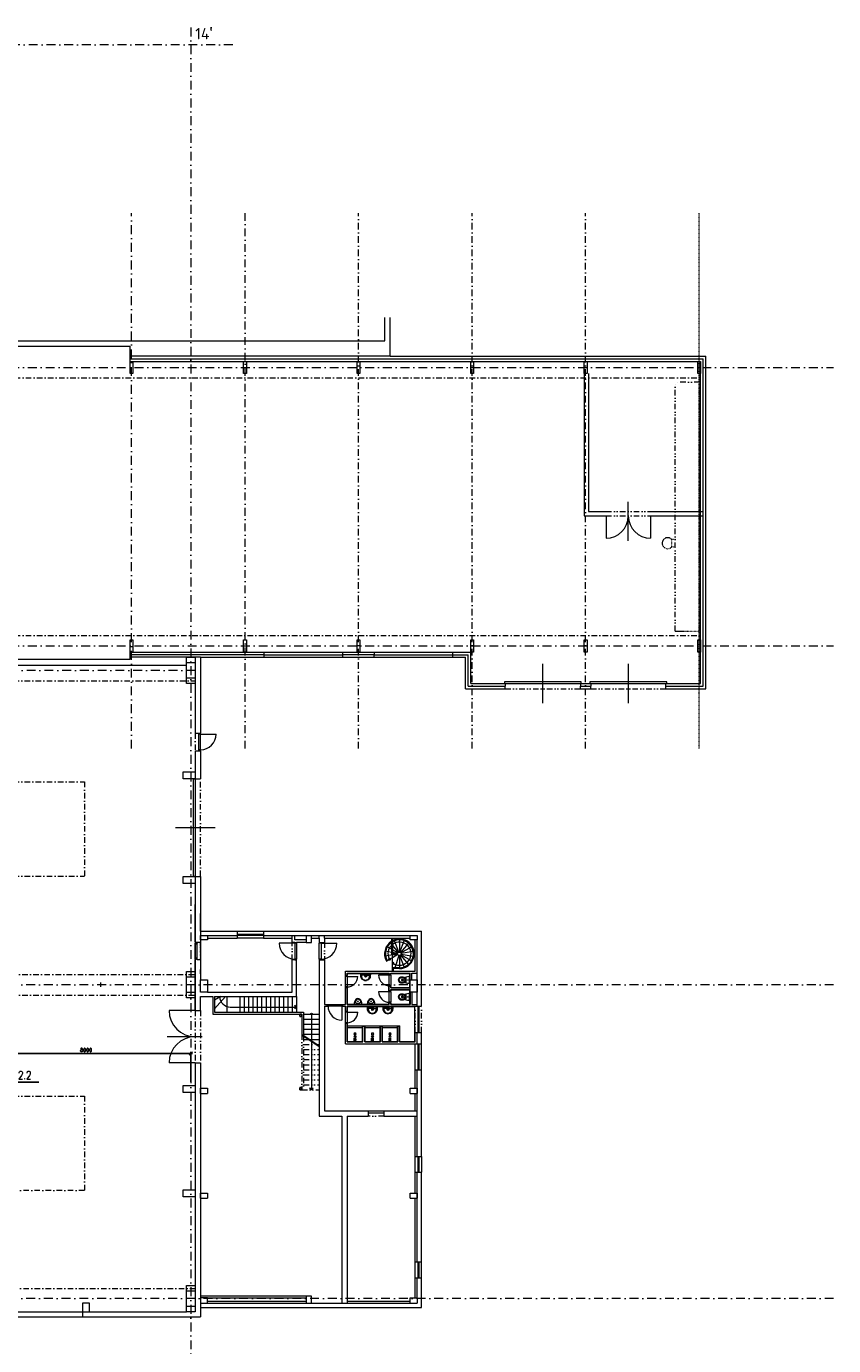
# Model space of a CAD drawing. Header units: millimetres. Extents: x -746391 to 410178, y -169697 to 100555.
# Tile 131 of 179: x 141130 to 187350, y 24710 to 100265. Entities that reach past the tile are written whole.
import ezdxf

# ---------------------------------------------------------------- set-up
doc = ezdxf.new("R2010")
doc.units = ezdxf.units.MM
for name, pattern in [('CENTERX2', [101.6, 63.5, -12.7, 12.7, -12.7]), ('DASHDOT', [25.4, 12.7, -6.35, 0, -6.35]), ('DELICI', [7.7, 3, -1.4, 0.25, -1.4, 0.25, -1.4]), ('DIVIDE', [31.75, 12.7, -6.35, 0, -6.35, 0, -6.35]), ('ČERCHOVANÁ', [25.4, 12.7, -6.35, 0, -6.35])]:
    doc.linetypes.add(name, pattern=pattern)
doc.layers.get('0').update_dxf_attribs({"color": 9})
doc.layers.get('Defpoints').update_dxf_attribs({"color": 9})
for name, color, linetype, lineweight in [('___vedl obj', 9, 'Continuous', 30), ('A99_N_kce-nad-vid', 9, 'DASHDOT', 5), ('A99_N_kce-pohl', 9, 'Continuous', 9), ('A99_N_osy', 9, 'CENTERX2', 9), ('A99_N_txt-popis-200', 9, 'Continuous', 5), ('A99_S_kce-nad-vid', 9, 'DASHDOT', 5), ('A99_S_kce-pohl', 9, 'Continuous', 5), ('A99_S_kce-rez-sil', 9, 'Continuous', 15), ('A99_S_kce-rez-ten', 9, 'Continuous', 9), ('A99_S_koty-200', 9, 'Continuous', 5), ('A99_S_osy', 9, 'CENTERX2', 5), ('A99_S_otvory', 9, 'Continuous', 5), ('A99_S_sloupy', 9, 'Continuous', 5), ('VZT-KOTY', 2, 'Continuous', 25)]:
    doc.layers.add(name, color=color, linetype=linetype, lineweight=lineweight)
doc.layers.add('VZT-POZICE', color=6, linetype='Continuous')
doc.layers.add('VZT-ZAŘ', color=3, linetype='Continuous')
doc.styles.add('ad_popis 100', font='isocpeur.ttf', dxfattribs={"height": 200})
doc.styles.add('RomanS', font='romans.shx')
doc.dimstyles.new('VZT100', dxfattribs={"dimscale": 100, "dimtxt": 2, "dimasz": 2, "dimexe": 1, "dimexo": 2, "dimgap": 1, "dimtad": 1, "dimtoh": 1, "dimdec": 0, "dimzin": 0, "dimdsep": 46, "dimtxsty": 'RomanS', "dimblk": 'OBLIQUE', "dimcen": 1, "dimdle": 1, "dimclrd": 256, "dimclre": 256, "dimclrt": 256, "dimadec": 0, "dimazin": 0, "dimtfac": 1, "dimtdec": 0, "dimtmove": 2, "dimatfit": 3, "dimldrblk": 'OBLIQUE', "dimfxl": 1, "dimtolj": 1, "dimtzin": 0, "dimarcsym": 0})

# ---------------------------------------------------------------- blocks, each defined once
blk = doc.blocks.new('pisoar')
at = {"layer": '___vedl obj', "linetype": 'ByBlock', "lineweight": 5}
blk.add_line((215, 0), (-215, 0), dxfattribs=at)
blk.add_circle((-1, -163), 19.4, dxfattribs=at)
for centre, radius, start, end in [((-146, -13), 361, 326.57823, 1.98905), ((142, -17), 358, 177.20271, 217.38604), ((-155, -139), 36.9, 131.29465, 209.55316), ((-67, -236), 167, 97.46144, 131.97303), ((-88, -140), 69.7, 108.34171, 214.85618), ((11, -105), 173, 205.58721, 247.03067), ((20, -119), 199, 215.39722, 246.56413), ((-1, -490), 429, 78.24779, 101.886), ((0, -177), 138, 244.77054, 295.22946), ((0, -151), 127, 243.35125, 296.64875), ((-37, -79), 208, 297.01262, 332.01647), ((-8, -132), 182, 291.4216, 334.20653), ((64, -240), 172, 53.93496, 82.46183), ((89, -141), 68.5, 327.90135, 75.84573), ((147, -139), 42.2, 345.29751, 64.25381)]:
    blk.add_arc(centre, radius, start, end, dxfattribs=at)
blk = doc.blocks.new('_Oblique')
at = {"color": 0, "linetype": 'ByBlock', "lineweight": -2}
blk.add_line((-0.5, -0.5), (0.5, 0.5), dxfattribs=at)
blk = doc.blocks.new('*D1842')
at = {"layer": 'Defpoints', "color": 0, "linetype": 'Continuous', "lineweight": 18, "ltscale": 0.5}
for p in [(150550, 41436), (138550, 40043), (150550, 39610)]:
    blk.add_point(p, dxfattribs=at)
at = {"layer": 'VZT-KOTY', "linetype": 'Continuous', "lineweight": -2, "ltscale": 0.5, "transparency": 16777216}
for p, q in [((138450, 41436), (150650, 41436)), ((138550, 40243), (138550, 41536)), ((150550, 39810), (150550, 41536))]:
    blk.add_line(p, q, dxfattribs=at)
at = {"layer": 'VZT-KOTY', "linetype": 'Continuous', "lineweight": -2, "ltscale": 0.5, "transparency": 16777216, "xscale": 200, "yscale": 200, "zscale": 200, "rotation": 180}
blk.add_blockref('_Oblique', (138550, 41436), dxfattribs=at)
at = {"layer": 'VZT-KOTY', "linetype": 'Continuous', "lineweight": -2, "ltscale": 0.5, "transparency": 16777216, "xscale": 200, "yscale": 200, "zscale": 200}
blk.add_blockref('_Oblique', (150550, 41436), dxfattribs=at)
at = {"layer": 'VZT-KOTY', "linetype": 'Continuous', "lineweight": 18, "ltscale": 0.5, "transparency": 16777216, "insert": (144550, 41636), "char_height": 200, "width": 704.76, "attachment_point": 5, "style": 'RomanS'}
blk.add_mtext('\\A1;8000', dxfattribs=at)

msp = doc.modelspace()

# ---------------------------------------------------------------- linework, layer by layer
at = {"layer": 'A99_N_kce-nad-vid', "color": 1, "linetype": 'ČERCHOVANÁ', "lineweight": 9, "ltscale": 25}
for p, q in [((12100, 57005.3), (144450, 57005.3)), ((144450, 57005.3), (144450, 51594.7)), ((12100, 51594.7), (144450, 51594.7)), ((12100, 39005.3), (144450, 39005.3)), ((144450, 39005.3), (144450, 33594.7))]:
    msp.add_line(p, q, dxfattribs=at)
msp.add_lwpolyline([(144450, 33594.7), (12100, 33594.7)], dxfattribs=at)
at = {"layer": 'A99_N_kce-pohl', "color": 2, "linetype": 'Continuous', "lineweight": 5}
msp.add_lwpolyline([(145390, 45260), (145390, 45500)], dxfattribs=at)
at = {"layer": 'A99_N_osy', "linetype": 'DASHDOT', "ltscale": 40}
for p, q in [((147150, 58905.5), (147150, 89569.6)), ((139190, 80730), (187349.6, 80730)), ((139190, 64780), (187349.6, 64780)), ((150800, 63380), (3980, 63380)), ((187349.6, 45380), (6250, 45380)), ((187349.6, 27400), (3980, 27400))]:
    msp.add_line(p, q, dxfattribs=at)
at = {"layer": 'A99_N_osy', "linetype": 'DASHDOT', "ltscale": 35}
msp.add_line((153650, 58905.5), (153650, 89569.6), dxfattribs=at)
at = {"layer": 'A99_N_osy', "linetype": 'DASHDOT', "ltscale": 40}
for points in [[(150550, 100200), (150550, -4850)], [(152950, 99200), (4375, 99200)]]:
    msp.add_lwpolyline(points, dxfattribs=at)
at = {"layer": 'A99_S_kce-nad-vid', "linetype": 'DASHDOT', "ltscale": 25}
for p, q in [((139190, 80130), (179880, 80130)), ((139190, 65380), (179880, 65380)), ((5750, 62790), (150800, 62790)), ((150800, 59780), (150800, 58780)), ((151100, 51600), (151100, 57170)), ((6250, 45970), (150800, 45970)), ((6250, 44790), (150800, 44790)), ((150800, 43900), (150800, 40900)), ((151100, 43900), (151100, 40900)), ((17750, 27990), (150800, 27990))]:
    msp.add_line(p, q, dxfattribs=at)
at = {"layer": 'A99_S_kce-nad-vid', "linetype": 'DIVIDE', "ltscale": 25}
for p, q in [((179680, 79880), (178280, 79880)), ((178280, 65630), (178280, 79880)), ((179680, 65630), (179680, 79880)), ((174320, 72480), (176870, 72480)), ((174320, 72230), (176870, 72230)), ((168550, 62330), (172850, 62330)), ((173450, 62330), (177750, 62330)), ((156350, 46800), (156350, 47800)), ((158200, 47800), (158200, 46800)), ((163400, 42650), (163400, 44150)), ((163750, 42650), (163750, 44150)), ((156900, 42540), (156900, 39350)), ((157000, 42437.5), (157000, 39350)), ((157000, 41960), (157718.4, 41960)), ((157000, 41670), (157900, 41670)), ((157000, 41380), (157900, 41380)), ((157000, 41090), (157900, 41090)), ((157000, 40800), (157900, 40800)), ((157000, 40510), (157900, 40510)), ((157000, 40220), (157900, 40220)), ((156900, 39350), (157900, 39350)), ((157000, 39930), (157900, 39930)), ((157000, 39640), (157900, 39640)), ((157450, 39350), (157343.9, 39456.1)), ((157343.9, 39456.1), (157556.1, 39456.1)), ((157450, 39350), (157556.1, 39456.1)), ((161600, 37850), (160700, 37850))]:
    msp.add_line(p, q, dxfattribs=at)
at = {"layer": 'A99_S_kce-pohl'}
for p, q in [((161950, 81380), (147070, 81380)), ((147070, 81080), (179730, 81080)), ((179730, 62630), (179730, 81080)), ((147070, 64430), (154750, 64430)), ((154750, 64280), (154750, 64430)), ((159250, 64430), (161050, 64430)), ((159250, 64280), (159250, 64430)), ((161050, 64430), (161050, 64280)), ((165550, 64430), (166570, 64430)), ((165550, 64280), (165550, 64430)), ((166570, 62630), (166570, 64430)), ((151100, 64130), (147070, 64130)), ((166570, 62630), (168550, 62630)), ((168550, 62630), (168550, 62480)), ((172850, 62630), (173450, 62630)), ((172850, 62630), (172850, 62480)), ((173450, 62630), (173450, 62480)), ((177750, 62630), (179730, 62630)), ((177750, 62480), (177750, 62630)), ((153200, 48450), (154700, 48450)), ((151500, 48200), (153200, 48200)), ((154700, 48050), (153200, 48050)), ((154700, 48200), (157150, 48200)), ((156350, 48050), (156350, 48200)), ((156500, 47950), (156500, 48200)), ((157150, 47950), (156500, 47950)), ((157450, 48200), (163100, 48200)), ((161974.4, 47762), (162037.9, 47686.3)), ((162037.9, 48050), (162037.9, 47100)), ((162087.9, 48050), (162087.9, 47150)), ((162087.9, 47626.7), (162423.7, 47226.6)), ((162453.7, 47244), (162214.2, 47901.7)), ((162487.8, 47950), (162487.9, 47250)), ((162522.1, 47244), (162761.6, 47901.8)), ((163002.2, 47762.8), (162552.2, 47226.6)), ((163500, 44150), (163500, 47950)), ((162087.9, 47082.1), (161695.3, 47015.5)), ((162037.9, 47231.6), (161700.8, 47292.7)), ((162037.9, 47409.8), (161795.8, 47549.6)), ((162087.9, 46923.7), (161963.5, 46853.1)), ((162398.5, 47100), (162037.9, 47100)), ((162401.3, 47200), (162087.9, 47380.9)), ((162389.5, 47167.8), (162087.9, 47222.5)), ((162387.9, 47150), (162087.9, 47150)), ((162400.7, 47101.2), (162087.9, 46926.4)), ((162193.4, 47100), (162087.9, 47082.1)), ((162087.9, 46150), (162087.9, 47100)), ((162456.7, 47055), (162224.6, 46350)), ((162487.9, 47050), (162487.9, 46350)), ((162761.6, 46398.2), (162522.1, 47056)), ((162552.2, 47073.4), (163002.2, 46537.2)), ((162574.5, 47200), (163180.8, 47550)), ((163180.8, 46750), (162574.5, 47100)), ((163275.8, 47288.9), (162586.4, 47167.4)), ((162586.4, 47132.6), (163275.8, 47011.1)), ((161745.9, 46729.9), (161788.4, 46753.7)), ((161876.5, 46803.7), (161788.4, 46753.7)), ((162173.4, 46652.4), (162087.9, 46637.7)), ((162087.9, 46637.7), (162116.1, 46545.8)), ((162487.9, 46350), (162087.9, 46350)), ((162116.1, 46545.8), (162173.4, 46652.4)), ((162137.9, 46300), (162137.9, 46150)), ((162487.9, 46300), (162137.9, 46300)), ((159500, 45900), (159520, 45900)), ((159520, 46030), (161880, 46030)), ((159520, 45899.2), (159520, 46030)), ((160550, 45920), (160350, 45920)), ((160475, 45905.4), (160625, 45905.4)), ((160500, 46030), (160500, 45826.9)), ((160550, 45920), (160750, 45920)), ((160600, 46030), (160600, 45826.9)), ((161880, 45974.9), (161880, 46030)), ((161880, 45974.9), (161900, 45975)), ((162000, 45975), (161900, 45975)), ((162000, 45975), (162020, 45975)), ((162020, 46030), (163080, 46030)), ((162020, 45977.5), (162020, 46030)), ((163080, 45220), (163080, 46030)), ((163200, 45650), (163200, 46050)), ((163200, 46050), (163500, 46050)), ((152260.6, 44700), (151900, 44495.7)), ((152532.7, 44700), (151900, 43988.8)), ((152600, 44700), (152600, 43800)), ((153350, 44700), (153350, 43800)), ((153600, 44700), (153600, 43800)), ((153850, 44700), (153850, 43800)), ((154100, 44700), (154100, 43800)), ((154350, 44700), (154350, 43800)), ((154600, 44700), (154600, 43800)), ((154850, 44700), (154850, 43800)), ((155100, 44700), (155100, 43800)), ((155350, 44700), (155350, 43800)), ((155600, 44700), (155600, 43800)), ((155850, 44700), (155850, 43800)), ((156100, 44700), (156100, 43800)), ((156350, 44700), (156350, 43800)), ((156600, 44700), (156600, 43800)), ((159500, 45200), (159520, 45200)), ((159520, 44270), (159520, 45200.5)), ((161880, 45025.2), (161880, 45275.7)), ((161880, 45275.7), (161900, 45275.7)), ((161880, 45025.2), (161900, 45025.2)), ((162000, 45275), (161900, 45275)), ((162000, 45025), (161900, 45025)), ((162000, 45275), (162020, 45275)), ((162000, 45025), (162020, 45025)), ((162020, 45220), (162020, 45272.5)), ((162020, 45220), (163080, 45220)), ((162020, 45080), (163080, 45080)), ((162020, 45027.5), (162020, 45080)), ((163080, 44270), (163080, 45080)), ((163200, 44950), (163200, 44250)), ((152800, 44100), (156493.9, 44100)), ((156600, 44100), (156493.9, 44206.1)), ((156493.9, 44206.1), (156493.9, 43993.9)), ((156600, 44100), (156493.9, 43993.9)), ((159520, 44270), (161880, 44270)), ((159520, 44130), (163380, 44130)), ((159520, 43850), (159520, 44130)), ((160938, 44020), (160738, 44020)), ((160863, 44005.4), (161013, 44005.4)), ((160888, 44130), (160888, 43926.9)), ((160938, 44020), (161138, 44020)), ((160988, 44130), (160988, 43926.9)), ((161830.3, 44020), (161630.3, 44020)), ((161755.3, 44005.4), (161905.3, 44005.4)), ((161780.3, 44130), (161780.3, 43926.9)), ((161830.3, 44020), (162030.3, 44020)), ((161880, 44270), (161880, 44325)), ((161880, 44325), (161900, 44325)), ((161880.3, 44130), (161880.3, 43926.9)), ((162000, 44325), (161900, 44325)), ((162000, 44325), (162020, 44325)), ((162020, 44270), (162020, 44325)), ((162020, 44270), (163080, 44270)), ((163200, 44250), (163500, 44250)), ((163380, 42120), (163380, 44130)), ((157000, 43700), (157400, 43700)), ((157000, 43410), (157900, 43410)), ((157000, 43120), (157900, 43120)), ((157450, 43650), (157450, 42174.4)), ((157500, 43700), (157900, 43700)), ((159520, 42120), (159520, 43150)), ((156900, 42540), (157900, 41875.3)), ((156900, 42504), (157900, 41839.3)), ((157000, 42830), (157900, 42830)), ((157000, 42540), (157900, 42540)), ((159520, 43020), (160380, 43020)), ((159520, 42920), (160380, 42920)), ((159901.3, 42610), (159881.8, 42630)), ((159901.3, 42510), (159881.8, 42490)), ((159900, 42120), (159900, 42323.1)), ((159950, 42120), (159950, 42348.1)), ((160018.2, 42630), (159998.7, 42610)), ((160018.2, 42490), (159998.7, 42510)), ((160000, 42120), (160000, 42323.1)), ((160380, 42120), (160380, 43020)), ((160380, 43020), (160520, 43020)), ((160520, 43020), (161380, 43020)), ((160520, 42120), (160520, 43020)), ((160520, 42920), (161380, 42920)), ((160901.3, 42610), (160881.8, 42630)), ((160901.3, 42510), (160881.8, 42490)), ((160900, 42120), (160900, 42323.1)), ((160950, 42120), (160950, 42348.1)), ((161018.2, 42630), (160998.7, 42610)), ((161018.2, 42490), (160998.7, 42510)), ((161000, 42120), (161000, 42323.1)), ((161380, 42120), (161380, 43020)), ((161380, 43020), (161520, 43020)), ((161520, 43020), (162380, 43020)), ((161520, 42120), (161520, 43020)), ((161520, 42920), (162380, 42920)), ((161901.3, 42610), (161881.8, 42630)), ((161901.3, 42510), (161881.8, 42490)), ((161900, 42120), (161900, 42323.1)), ((161950, 42120), (161950, 42348.1)), ((162018.2, 42630), (161998.7, 42610)), ((162018.2, 42490), (161998.7, 42510)), ((162000, 42120), (162000, 42323.1)), ((162380, 42120), (162380, 43020)), ((162380, 43020), (162520, 43020)), ((162520, 42120), (162520, 43020)), ((163500, 42000), (163500, 42650)), ((157000, 42250), (157282.1, 42250)), ((157336.3, 42250), (157900, 42250)), ((157450, 42138.4), (157450, 39456.1)), ((159520, 42120), (160380, 42120)), ((159875, 42243.1), (160025, 42243.1)), ((160520, 42120), (161380, 42120)), ((160875, 42243.1), (161025, 42243.1)), ((161875, 42243.1), (162025, 42243.1)), ((162520, 42120), (163380, 42120)), ((163400, 40500), (163400, 42000)), ((163750, 40500), (163750, 42000)), ((163500, 35550), (163500, 40500)), ((163400, 38150), (163500, 38150)), ((163400, 37850), (163500, 37850)), ((163400, 34650), (163400, 35550)), ((163750, 35550), (163750, 34650)), ((163500, 29500), (163500, 34650)), ((163400, 28600), (163400, 29500)), ((163750, 28600), (163750, 29500)), ((163500, 27450), (163500, 28600)), ((151500, 27450), (157150, 27450)), ((151500, 27250), (157150, 27250)), ((159500, 27250), (159500, 27150)), ((151100, 27150), (151100, 26900)), ((159200, 27150), (159500, 27150)), ((159500, 27150), (163100, 27150))]:
    msp.add_line(p, q, dxfattribs=at)
at = {"layer": 'A99_S_kce-pohl', "ltscale": 2}
for p, q in [((151100, 48450), (151100, 48200)), ((157900, 48050), (157900, 48200)), ((158200, 48050), (158200, 48200)), ((151100, 46000), (151100, 46250)), ((159500, 43150), (159400, 43150)), ((157772.5, 41960), (157900, 41960)), ((151100, 27550), (151100, 27450))]:
    msp.add_line(p, q, dxfattribs=at)
at = {"layer": 'A99_S_kce-pohl'}
for points in [[(160488.2, 45622.8, -0.1381028), (160372.8, 45668.7, -0.2109721), (160282, 45831.2, -0.0228916), (160275, 45970.4), (160275, 46030), (160825, 46030), (160825, 45970.4, -0.0228916), (160818, 45831.2, -0.2109721), (160727.2, 45668.7, -0.1381028), (160611.8, 45622.8, -0.1001703)], [(160488.2, 45634.1, -0.1490988), (160377.2, 45686.2, -0.1821693), (160301.9, 45832.8, -0.0229309), (160295, 45970.4), (160295, 46005.8)], [(160320, 45890, -0.0226854), (160322.3, 46010, -0.0891119)], [(160488.2, 45649.6, 0.077631), (160611.8, 45649.6, 0.077631)], [(160488.2, 45634.1, 0.077631), (160611.8, 45634.1, 0.077631)], [(160488.2, 45622.8, 0.077631), (160611.8, 45622.8, 0.077631)], [(160611.8, 45634.1, 0.1490988), (160722.8, 45686.2, 0.1821693), (160798.1, 45832.8, 0.0229309), (160805, 45970.4), (160805, 46005.8)], [(160780, 45890, 0.02272), (160777.7, 46010, 0.0891119)], [(162666.7, 45612.6, -0.6348765), (162668.8, 45687.2)], [(162666.7, 44642.6, -0.6348765), (162668.8, 44717.2)], [(160876.2, 43722.8, -0.1381028), (160760.8, 43768.7, -0.2109721), (160670, 43931.2, -0.0228916), (160663, 44070.4), (160663, 44130), (161213, 44130), (161213, 44070.4, -0.0228916), (161206, 43931.2, -0.2109721), (161115.2, 43768.7, -0.1381028), (160999.8, 43722.8, -0.1001703)], [(160876.2, 43734.1, -0.1490988), (160765.2, 43786.2, -0.1821693), (160689.9, 43932.8, -0.0229309), (160683, 44070.4), (160683, 44105.8)], [(160708, 43990, -0.0226854), (160710.3, 44110, -0.0891119)], [(160999.8, 43734.1, 0.1490988), (161110.8, 43786.2, 0.1821693), (161186, 43932.8, 0.0229309), (161193, 44070.4), (161193, 44105.8)], [(161168, 43990, 0.02272), (161165.7, 44110, 0.0891119)], [(161768.5, 43722.8, -0.1381028), (161653.1, 43768.7, -0.2109721), (161562.3, 43931.2, -0.0228916), (161555.3, 44070.4), (161555.3, 44130), (162105.3, 44130), (162105.3, 44070.4, -0.0228916), (162098.3, 43931.2, -0.2109721), (162007.6, 43768.7, -0.1381028), (161892.1, 43722.8, -0.1001703)], [(161768.5, 43734.1, -0.1490988), (161657.5, 43786.2, -0.1821693), (161582.3, 43932.8, -0.0229309), (161575.3, 44070.4), (161575.3, 44105.8)], [(161600.3, 43990, -0.0226854), (161602.6, 44110, -0.0891119)], [(161892.1, 43734.1, 0.1490988), (162003.1, 43786.2, 0.1821693), (162078.4, 43932.8, 0.0229309), (162085.3, 44070.4), (162085.3, 44105.8)], [(162060.3, 43990, 0.02272), (162058.1, 44110, 0.0891119)], [(160876.2, 43749.6, 0.077631), (160999.8, 43749.6, 0.077631)], [(160876.2, 43734.1, 0.077631), (160999.8, 43734.1, 0.077631)], [(160876.2, 43722.8, 0.077631), (160999.8, 43722.8, 0.077631)], [(161768.5, 43749.6, 0.077631), (161892.1, 43749.6, 0.077631)], [(161768.5, 43734.1, 0.077631), (161892.1, 43734.1, 0.077631)], [(161768.5, 43722.8, 0.077631), (161892.1, 43722.8, 0.077631)]]:
    msp.add_lwpolyline(points, format="xyb", dxfattribs=at)
for points in [[(160322.3, 46010), (160295, 46005.8)], [(160322.3, 46010), (160777.7, 46010)], [(160777.7, 46010), (160805, 46005.8)], [(160710.3, 44110), (160683, 44105.8)], [(160710.3, 44110), (161165.7, 44110)], [(161165.7, 44110), (161193, 44105.8)], [(161602.6, 44110), (161575.3, 44105.8)], [(161602.6, 44110), (162058.1, 44110)], [(162058.1, 44110), (162085.3, 44105.8)]]:
    msp.add_lwpolyline(points, dxfattribs=at)
for points in [[(162864.3, 45514.4), (162702.3, 45472.7, -0.1201982), (162575.9, 45472.4, -0.223955), (162447.8, 45581.8, -0.2338796), (162447.8, 45723.2, -0.1979396), (162564.8, 45823, -0.1401719), (162702.3, 45827.3), (162864.3, 45785.7)], [(162804.2, 45647.6, -0.174099), (162776.2, 45551.6, -0.0907896), (162737.8, 45517.6, -0.124463), (162641.8, 45494.7, -0.1129211), (162545.8, 45517.3, -0.1750533), (162474.7, 45595.1, -0.2588112), (162474.7, 45704.9, -0.1718828), (162545.8, 45782.7, -0.1320879), (162641.8, 45805.3, -0.1303286), (162737.8, 45782.4, -0.2067325), (162798.8, 45702.2, -0.0655919), (162804.2, 45651.3)], [(162794.4, 45648.3, -0.2065757), (162756.9, 45544.7, -0.2052367), (162621.5, 45505.7, -0.1817712), (162515.9, 45551.8, -0.1942553), (162471.4, 45642.1, -0.1107989), (162481.7, 45701.3, -0.1518452), (162550.5, 45773.9, -0.1162941), (162641.8, 45795.3, -0.2009926), (162756.9, 45755.3, -0.1941406), (162795, 45654.4)], [(162633.6, 45613.3, 0.1475905), (162712.5, 45625.4, 0.5090978), (162712.8, 45673.4, 0.1502406), (162635.1, 45687.6, 0.8275521), (162629.9, 45613.4)], [(163055, 45472.5, -0.4484929), (163024.3, 45439.9, -0.0834908), (162870.8, 45470, -0.3122022), (162864.3, 45479.4), (162864.3, 45820.6, -0.3121755), (162870.8, 45830, -0.0834883), (163024.3, 45860.1, -0.4484929), (163055, 45827.5)], [(162864.3, 44544.4), (162702.3, 44502.7, -0.1201982), (162575.9, 44502.4, -0.223955), (162447.8, 44611.8, -0.2338796), (162447.8, 44753.2, -0.1979396), (162564.8, 44853, -0.1401719), (162702.3, 44857.3), (162864.3, 44815.7)], [(162804.2, 44677.6, -0.174099), (162776.2, 44581.6, -0.0907896), (162737.8, 44547.6, -0.124463), (162641.8, 44524.7, -0.1129211), (162545.8, 44547.3, -0.1750533), (162474.7, 44625.1, -0.2588112), (162474.7, 44734.9, -0.1718828), (162545.8, 44812.7, -0.1320879), (162641.8, 44835.3, -0.1303286), (162737.8, 44812.4, -0.2067325), (162798.8, 44732.2, -0.0655919), (162804.2, 44681.3)], [(162794.4, 44678.3, -0.2065757), (162756.9, 44574.7, -0.2052367), (162621.5, 44535.7, -0.1817712), (162515.9, 44581.8, -0.1942553), (162471.4, 44672.1, -0.1107989), (162481.7, 44731.3, -0.1518452), (162550.5, 44803.9, -0.1162941), (162641.8, 44825.3, -0.2009926), (162756.9, 44785.3, -0.1941406), (162795, 44684.4)], [(162633.6, 44643.3, 0.1475905), (162712.5, 44655.4, 0.5090978), (162712.8, 44703.4, 0.1502406), (162635.1, 44717.6, 0.8275521), (162629.9, 44643.4)], [(163055, 44502.5, -0.4484929), (163024.3, 44469.9, -0.0834908), (162870.8, 44500, -0.3122022), (162864.3, 44509.4), (162864.3, 44850.6, -0.3121755), (162870.8, 44860, -0.0834883), (163024.3, 44890.1, -0.4484929), (163055, 44857.5)]]:
    msp.add_lwpolyline(points, format="xyb", close=True, dxfattribs=at)
for points in [[(160000, 42610), (159900, 42610), (159900, 42510), (160000, 42510)], [(161000, 42610), (160900, 42610), (160900, 42510), (161000, 42510)], [(162000, 42610), (161900, 42610), (161900, 42510), (162000, 42510)]]:
    msp.add_lwpolyline(points, close=True, dxfattribs=at)
for centre, radius in [((161920, 46828.4), 50), ((162487.9, 47150), 100), ((160550, 45849), 37.5), ((160550, 45849), 25), ((160550, 45965), 20), ((162965.2, 45650), 17.1), ((162965.2, 45650), 13.6), ((162965.2, 44680), 17.1), ((162965.2, 44680), 13.6), ((160938, 43949), 37.5), ((160938, 43949), 25), ((160938, 44065), 20), ((161830.3, 43949), 37.5), ((161830.3, 43949), 25), ((161830.3, 44065), 20), ((157450, 43700), 50), ((159950, 42398.1), 50), ((160950, 42398.1), 50), ((161950, 42398.1), 50)]:
    msp.add_circle(centre, radius, dxfattribs=at)
for centre, radius, start, end in [((162490.9, 47146.5), 853.5, 122.051769, 209.210449), ((162490.9, 47146.5), 803.5, 124.312595, 209.210449), ((162485.8, 47157.2), 654.4, 133.185123, 205.786715), ((162488.4, 47149.6), 849.6, 269.972162, 118.118891), ((162488.4, 47149.6), 799.6, 269.969698, 120.052494), ((162496.2, 47157.2), 660.8, 237.807464, 128.160194), ((160517, 45877.9), 197.3, 176.471305, 192.111332), ((160350, 45890), 30, 90, 180), ((160539.2, 45858.3), 216.3, 185.79061, 216.238817), ((160535.8, 45857), 212.8, 216.484849, 257.053598), ((160564.2, 45857), 212.8, 282.946402, 323.515151), ((160560.8, 45858.3), 216.3, 323.761183, 354.20939), ((160750, 45890), 30, 0, 90), ((160583, 45877.9), 197.3, 347.888668, 3.528695), ((162685.3, 45649.4), 41.3, 113.590956, 243.232972), ((152800, 44700), 600, 180, 270), ((162685.3, 44679.4), 41.3, 113.590956, 243.232972), ((160905, 43977.9), 197.3, 176.471305, 192.111332), ((160738, 43990), 30, 90, 180), ((160927.2, 43958.3), 216.3, 185.79061, 216.238817), ((160923.8, 43957), 212.8, 216.484849, 257.053598), ((160952.2, 43957), 212.8, 282.946402, 323.515151), ((160948.8, 43958.3), 216.3, 323.761183, 354.20939), ((161138, 43990), 30, 0, 90), ((160971, 43977.9), 197.3, 347.888668, 3.528695), ((161797.3, 43977.9), 197.3, 176.471305, 192.111332), ((161630.3, 43990), 30, 90, 180), ((161819.5, 43958.3), 216.3, 185.79061, 216.238817), ((161816.1, 43957), 212.8, 216.484849, 257.053598), ((161844.5, 43957), 212.8, 282.946402, 323.515151), ((161841.1, 43958.3), 216.3, 323.761183, 354.20939), ((162030.3, 43990), 30, 0, 90), ((161863.3, 43977.9), 197.3, 347.888668, 3.528695)]:
    msp.add_arc(centre, radius, start, end, dxfattribs=at)
at = {"layer": 'A99_S_kce-rez-sil'}
for p, q in [((161650, 82250), (161650, 83589.1)), ((161950, 81380), (161950, 83589.1)), ((147070, 81230), (179880, 81230)), ((161950, 81380), (180030, 81380)), ((179880, 62480), (179880, 81230)), ((180030, 62330), (180030, 81380)), ((173070, 80380), (173070, 72230)), ((173320, 80380), (173320, 72480)), ((173070, 72230), (174320, 72230)), ((173320, 72480), (174320, 72480)), ((176870, 72480), (179880, 72480)), ((176870, 72230), (179880, 72230)), ((147070, 64280), (147070, 64430)), ((154750, 64280), (147070, 64280)), ((147070, 64030), (147070, 64280)), ((154750, 64130), (154750, 64280)), ((159250, 64130), (159250, 64280)), ((161050, 64280), (159250, 64280)), ((161050, 64130), (161050, 64280)), ((165550, 64280), (166420, 64280)), ((165550, 64130), (165550, 64280)), ((166420, 62480), (166420, 64280)), ((150300, 63660), (138800, 63660)), ((139190, 64030), (147070, 64030)), ((151100, 64130), (154750, 64130)), ((151100, 64130), (151100, 59780)), ((159250, 64130), (161050, 64130)), ((165550, 64130), (166270, 64130)), ((166270, 62330), (166270, 64130)), ((150800, 62630), (150800, 59780)), ((166270, 62330), (168550, 62330)), ((166420, 62480), (168550, 62480)), ((168550, 62330), (168550, 62480)), ((172850, 62480), (173450, 62480)), ((172850, 62330), (172850, 62480)), ((172850, 62330), (173450, 62330)), ((173450, 62330), (173450, 62480)), ((177750, 62480), (179880, 62480)), ((177750, 62330), (177750, 62480)), ((177750, 62330), (180030, 62330)), ((150800, 59780), (151100, 59780)), ((150800, 58780), (150800, 57180)), ((150800, 58780), (151100, 58780)), ((151100, 58780), (151100, 57180)), ((150800, 57180), (151100, 57180)), ((150800, 51580), (150800, 47750)), ((150800, 51580), (151100, 51580)), ((151100, 51580), (151100, 47800)), ((150800, 47830), (150800, 49980)), ((153200, 48450), (153200, 48050)), ((154700, 48450), (154700, 48050)), ((157900, 48050), (157900, 47750)), ((158000, 47750), (158000, 47800)), ((158000, 47800), (158200, 47800)), ((158200, 48050), (158200, 47800)), ((157900, 46850), (157900, 37850)), ((158000, 46850), (158000, 46800)), ((150800, 43900), (150800, 46800)), ((158000, 46800), (158200, 46800)), ((158200, 46800), (158200, 44250)), ((158200, 44150), (158200, 38150)), ((158400, 44150), (158400, 44250)), ((159200, 44150), (159200, 44250)), ((163400, 42100), (163400, 42650)), ((163400, 42650), (163750, 42650)), ((163750, 42000), (163750, 42650)), ((159400, 42000), (163400, 42000)), ((162500, 42100), (163400, 42100)), ((163400, 42000), (163750, 42000)), ((163400, 39450), (163400, 40500)), ((163400, 40500), (163750, 40500)), ((163750, 35550), (163750, 40500)), ((163400, 38150), (163400, 39150)), ((159200, 37850), (159200, 27150)), ((159500, 37850), (159500, 27250)), ((161600, 38150), (163400, 38150)), ((161600, 38150), (161600, 37850)), ((161600, 37850), (163400, 37850)), ((163400, 35550), (163400, 37850)), ((163400, 35550), (163750, 35550)), ((163750, 29500), (163750, 34650)), ((163400, 29500), (163400, 33150)), ((163400, 29500), (163750, 29500)), ((163400, 28600), (163750, 28600)), ((163400, 27450), (163400, 28600)), ((163750, 26900), (163750, 28600)), ((157150, 27550), (151100, 27550)), ((159500, 27250), (163100, 27250)), ((151100, 27150), (159200, 27150)), ((151100, 26900), (163750, 26900)), ((151100, 26900), (151100, 26350))]:
    msp.add_line(p, q, dxfattribs=at)
at = {"layer": 'A99_S_kce-rez-sil', "linetype": 'Continuous'}
for p, q in [((11800, 82250), (161650, 82250)), ((138800, 81950), (147070, 81950)), ((147070, 81080), (147070, 81950)), ((150800, 40900), (150800, 28150)), ((151100, 40900), (151100, 27550)), ((144350, 26650), (150300, 26650)), ((144350, 26650), (144350, 26350)), ((144350, 26350), (151100, 26350))]:
    msp.add_line(p, q, dxfattribs=at)
at = {"layer": 'A99_S_kce-rez-sil', "ltscale": 2}
for p, q in [((151100, 48450), (151100, 49450)), ((151100, 48450), (153200, 48450)), ((154700, 48450), (163750, 48450)), ((163750, 44150), (163750, 48450)), ((151500, 48050), (153200, 48050)), ((154700, 48050), (156350, 48050)), ((156350, 47800), (156350, 48050)), ((156500, 47800), (156350, 47800)), ((156500, 47750), (156500, 47800)), ((156600, 47750), (156500, 47750)), ((156600, 47750), (156600, 47800)), ((157150, 47800), (156600, 47800)), ((157450, 48050), (157900, 48050)), ((158000, 47750), (157900, 47750)), ((158200, 48050), (163100, 48050)), ((163400, 46150), (163400, 47950)), ((156500, 46800), (156500, 46850)), ((156600, 46850), (156500, 46850)), ((156600, 44700), (156600, 46850)), ((158000, 46850), (157900, 46850)), ((156350, 44950), (156350, 46800)), ((156500, 46800), (156350, 46800)), ((159400, 46150), (163400, 46150)), ((159400, 45850), (159400, 46150)), ((159500, 45850), (159400, 45850)), ((159500, 46050), (161900, 46050)), ((159500, 45850), (159500, 46050)), ((161900, 45925), (161900, 46050)), ((162000, 45925), (161900, 45925)), ((162000, 46050), (163100, 46050)), ((162000, 45925), (162000, 46050)), ((163100, 45650), (163100, 46050)), ((151900, 44700), (156600, 44700)), ((159400, 44250), (159400, 45250)), ((159500, 45250), (159400, 45250)), ((159500, 44250), (159500, 45250)), ((161900, 44975), (161900, 45325)), ((162000, 45325), (161900, 45325)), ((162000, 44975), (161900, 44975)), ((162000, 45200), (162000, 45325)), ((162000, 45200), (163100, 45200)), ((162000, 44975), (162000, 45100)), ((162000, 45100), (163100, 45100)), ((163100, 44950), (163100, 44250)), ((158200, 44250), (158400, 44250)), ((158200, 44150), (158400, 44150)), ((159200, 44250), (159400, 44250)), ((159200, 44150), (159400, 44150)), ((159400, 43800), (159400, 44150)), ((159500, 44250), (161900, 44250)), ((159500, 44150), (163750, 44150)), ((159500, 43800), (159500, 44150)), ((161900, 44250), (161900, 44375)), ((162000, 44375), (161900, 44375)), ((162000, 44250), (162000, 44375)), ((162000, 44250), (163100, 44250)), ((156900, 43700), (156900, 42540)), ((157000, 43800), (157000, 42484.6)), ((159500, 43800), (159400, 43800)), ((159400, 42000), (159400, 43200)), ((159500, 43200), (159400, 43200)), ((159500, 42100), (159500, 43200)), ((160400, 42100), (160400, 43000)), ((160400, 43000), (160500, 43000)), ((160500, 42100), (160500, 43000)), ((161400, 42100), (161400, 43000)), ((161400, 43000), (161500, 43000)), ((161500, 42100), (161500, 43000)), ((162400, 42100), (162400, 43000)), ((162400, 43000), (162500, 43000)), ((162500, 42100), (162500, 43000)), ((159500, 42100), (160400, 42100)), ((160500, 42100), (161400, 42100)), ((161500, 42100), (162400, 42100)), ((157900, 37850), (159200, 37850)), ((158200, 38150), (160700, 38150)), ((159500, 37850), (160700, 37850)), ((160700, 38150), (160700, 37850)), ((163400, 33450), (163400, 34650)), ((163400, 34650), (163750, 34650))]:
    msp.add_line(p, q, dxfattribs=at)
at = {"layer": 'A99_S_kce-rez-sil'}
for points in [[(150800, 43900), (151100, 43900)], [(150800, 40900), (151100, 40900)]]:
    msp.add_lwpolyline(points, dxfattribs=at)
at = {"layer": 'A99_S_kce-rez-sil', "ltscale": 2}
for points in [[(156780, 43560), (156840, 43560), (156840, 43562.5, 0.391021), (156834.9, 43568), (156796.2, 43571.1, -0.391021), (156787, 43581.1), (156787, 43678.9, -0.391021), (156796.2, 43688.9), (156834.9, 43692, 0.391021), (156840, 43697.5), (156840, 43700), (156780, 43700)], [(156900, 43560), (156840, 43560), (156840, 43562.5, -0.391021), (156845.1, 43568), (156883.8, 43571.1, 0.391021), (156893, 43581.1), (156893, 43678.9, 0.391021), (156883.8, 43688.9), (156845.1, 43692, -0.391021), (156840, 43697.5), (156840, 43700), (156900, 43700)], [(156780, 39350), (156840, 39350), (156840, 39352.5, 0.391021), (156834.9, 39358), (156796.2, 39361.1, -0.391021), (156787, 39371.1), (156787, 39468.9, -0.391021), (156796.2, 39478.9), (156834.9, 39482, 0.391021), (156840, 39487.5), (156840, 39490), (156780, 39490)], [(156900, 39350), (156840, 39350), (156840, 39352.5, -0.391021), (156845.1, 39358), (156883.8, 39361.1, 0.391021), (156893, 39371.1), (156893, 39468.9, 0.391021), (156883.8, 39478.9), (156845.1, 39482, -0.391021), (156840, 39487.5), (156840, 39490), (156900, 39490)]]:
    msp.add_lwpolyline(points, format="xyb", close=True, dxfattribs=at)
at = {"layer": 'A99_S_kce-rez-ten', "linetype": 'DELICI', "ltscale": 10}
for p, q in [((178280, 70883.6), (178076.7, 70883.6)), ((178076.7, 70883.6), (178076.7, 70448.6)), ((178076.7, 70448.6), (178280, 70448.6)), ((178280, 65630), (179680, 65630)), ((151100, 46800), (151100, 47800))]:
    msp.add_line(p, q, dxfattribs=at)
at = {"layer": 'A99_S_kce-rez-ten', "ltscale": 2}
for p, q in [((150900, 47750), (150800, 47750)), ((150900, 46850), (150800, 46850)), ((159500, 43850), (159520, 43850)), ((159500, 43150), (159520, 43150)), ((161520, 42120), (162380, 42120))]:
    msp.add_line(p, q, dxfattribs=at)
at = {"layer": 'A99_S_kce-rez-ten'}
for p, q in [((151100, 47800), (150900, 47800)), ((150900, 47800), (150900, 47750)), ((150900, 46800), (150900, 46850)), ((151100, 46800), (150900, 46800)), ((150800, 43900), (151100, 43900)), ((150800, 40900), (151100, 40900))]:
    msp.add_line(p, q, dxfattribs=at)
msp.add_lwpolyline([(151100, 47800), (150800, 47800)], dxfattribs=at)
at = {"layer": 'A99_S_kce-rez-ten', "linetype": 'DELICI', "ltscale": 10}
msp.add_arc((177848.4, 70666), 315.4, 43.6031, 316.398, dxfattribs=at)
at = {"layer": 'A99_S_koty-200', "linetype": 'ByBlock', "lineweight": 5, "ltscale": 0.35}
msp.add_line((151100, 50010.7), (151100, 49450), dxfattribs=at)
at = {"layer": 'A99_S_osy', "linetype": 'DASHDOT', "lineweight": 5, "ltscale": 30}
for p, q in [((160150, 58905.5), (160150, 89569.6)), ((166650, 58905.5), (166650, 89569.6)), ((173150, 58905.5), (173150, 89569.6))]:
    msp.add_line(p, q, dxfattribs=at)
at = {"layer": 'A99_S_osy', "linetype": 'DASHDOT', "lineweight": 5}
msp.add_line((179650, 58905.5), (179650, 89569.6), dxfattribs=at)
at = {"layer": 'A99_S_otvory'}
for p, q in [((175595, 70797.6), (175595, 73043.7)), ((174320, 72230), (174320, 70955)), ((176870, 72230), (176870, 70955)), ((154750, 64430), (159250, 64430)), ((154750, 64280), (159250, 64280)), ((161050, 64430), (165550, 64430)), ((161050, 64280), (165550, 64280)), ((154750, 64130), (159250, 64130)), ((161050, 64130), (165550, 64130)), ((170700, 61496), (170700, 63764)), ((175600, 61496), (175600, 63764)), ((172900, 62730), (168500, 62730)), ((168500, 62730), (168500, 62630)), ((172900, 62630), (172900, 62730)), ((177800, 62730), (173400, 62730)), ((173400, 62730), (173400, 62630)), ((177800, 62630), (177800, 62730)), ((168500, 62630), (172900, 62630)), ((173400, 62630), (177800, 62630)), ((151000, 58780), (151000, 59780)), ((151100, 59730), (151000, 59730)), ((151100, 58780), (151100, 59780)), ((151100, 59730), (152000, 59730)), ((151100, 58830), (151000, 58830)), ((149666, 54380), (151934, 54380)), ((150800, 46850), (150800, 47750)), ((150900, 47700), (150800, 47700)), ((150900, 46850), (150900, 47750)), ((153200, 48275), (154700, 48275)), ((153200, 48225), (154700, 48225)), ((156500, 47750), (155600, 47750)), ((156500, 47800), (156600, 47800)), ((156500, 47750), (156500, 46850)), ((156600, 47750), (156600, 46850)), ((157900, 47800), (158000, 47800)), ((157900, 46850), (157900, 47750)), ((158000, 47750), (158900, 47750)), ((158000, 47750), (158000, 46850)), ((150900, 46900), (150800, 46900)), ((156500, 46800), (156600, 46800)), ((157900, 46800), (158000, 46800)), ((159500, 45900), (159400, 45900)), ((159400, 45250), (159400, 45850)), ((159500, 45850), (160100, 45850)), ((159500, 45850), (159500, 45250)), ((161900, 45925), (161300, 45925)), ((161900, 45325), (161900, 45925)), ((162000, 45925), (162000, 45325)), ((159500, 45200), (159400, 45200)), ((161900, 44975), (161300, 44975)), ((161900, 44375), (161900, 44975)), ((162000, 44975), (162000, 44375)), ((150800, 43900), (149300, 43900)), ((158350, 44150), (158350, 44250)), ((158400, 44250), (159200, 44250)), ((159200, 44150), (158400, 44150)), ((159200, 44150), (159200, 43350)), ((159250, 44150), (159250, 44250)), ((159500, 43850), (159400, 43850)), ((163550, 44150), (163550, 42650)), ((163600, 44150), (163600, 42650)), ((159400, 43200), (159400, 43800)), ((159500, 43800), (159500, 43200)), ((159500, 43800), (160100, 43800)), ((151200, 42400), (149200, 42400)), ((163550, 42000), (163550, 40500)), ((163600, 42000), (163600, 40500)), ((150800, 40900), (149300, 40900)), ((160700, 38150), (161600, 38150)), ((160700, 38050), (161600, 38050)), ((163550, 35550), (163550, 34650)), ((163600, 35550), (163600, 34650)), ((163550, 29500), (163550, 28600)), ((163600, 29500), (163600, 28600)), ((138875.5, 26650), (144350, 26650)), ((138875.5, 26350), (144350, 26350))]:
    msp.add_line(p, q, dxfattribs=at)
msp.add_lwpolyline([(150800, 51580), (150700, 51580), (150700, 57180), (150800, 57180)], close=True, dxfattribs=at)
for centre, radius, start, end in [((174320, 72230), 1275, 270, 0), ((176870, 72230), 1275, 180, 270), ((151100, 59730), 900, 270, 0), ((156500, 47750), 900, 180, 270), ((158000, 47750), 900, 270, 0), ((159500, 45850), 600, 270, 0), ((161900, 45925), 600, 180, 270), ((161900, 44975), 600, 180, 270), ((150800, 43900), 1500, 180, 270), ((159200, 44150), 800, 180, 270), ((159500, 43800), 600, 270, 0), ((150800, 40900), 1500, 90, 180)]:
    msp.add_arc(centre, radius, start, end, dxfattribs=at)
at = {"layer": 'A99_S_sloupy', "linetype": 'Continuous', "lineweight": 20, "ltscale": 2}
for p, q in [((150800, 49450), (150800, 43900)), ((151100, 47800), (151100, 45650)), ((151100, 45650), (151500, 45650)), ((151500, 45650), (151500, 44950)), ((151100, 44700), (151800, 44700)), ((151500, 44950), (156350, 44950)), ((151800, 44700), (151800, 43700)), ((151900, 44700), (151900, 43800)), ((151800, 43700), (156900, 43700)), ((151900, 43800), (157000, 43800))]:
    msp.add_line(p, q, dxfattribs=at)
at = {"layer": 'A99_S_sloupy', "ltscale": 2}
for p, q in [((157150, 48200), (157450, 48200)), ((151100, 44950), (151100, 45650)), ((151500, 44950), (151100, 44950)), ((151100, 39450), (151500, 39450)), ((151100, 39150), (151100, 39450)), ((151500, 39450), (151500, 39150)), ((163100, 39450), (163500, 39450)), ((163100, 39150), (163100, 39450)), ((163500, 39450), (163500, 39150)), ((151100, 39150), (151500, 39150)), ((163100, 39150), (163500, 39150)), ((151100, 33450), (151500, 33450)), ((151100, 33150), (151100, 33450)), ((151500, 33450), (151500, 33150)), ((163100, 33450), (163500, 33450)), ((163100, 33150), (163100, 33450)), ((163500, 33450), (163500, 33150)), ((151100, 33150), (151500, 33150)), ((163100, 33150), (163500, 33150)), ((163100, 27450), (163500, 27450)), ((163100, 27150), (163100, 27450)), ((163500, 27450), (163500, 27150)), ((163100, 27150), (163500, 27150))]:
    msp.add_line(p, q, dxfattribs=at)
at = {"layer": 'A99_S_sloupy', "linetype": 'Continuous', "lineweight": 20, "ltscale": 2}
for points in [[(147230, 80380), (147070, 80380), (147070, 81080), (147230, 81080)], [(153730, 80380), (153570, 80380), (153570, 81080), (153730, 81080)], [(150300, 64130), (150800, 64130), (150800, 63810), (150300, 63810)], [(150300, 62950), (150800, 62950), (150800, 62630), (150300, 62630)], [(150300, 46130), (150800, 46130), (150800, 45810), (150300, 45810)], [(150300, 44950), (150800, 44950), (150800, 44630), (150300, 44630)], [(150800, 39210), (150100, 39210), (150100, 39610), (150800, 39610)], [(150800, 33240), (150100, 33240), (150100, 33640), (150800, 33640)], [(150800, 33240), (150100, 33240), (150100, 33640), (150800, 33640)], [(150300, 28150), (150800, 28150), (150800, 27830), (150300, 27830)], [(144750, 27150), (144350, 27150), (144350, 26650), (144750, 26650)], [(150300, 26970), (150800, 26970), (150800, 26650), (150300, 26650)]]:
    msp.add_lwpolyline(points, close=True, dxfattribs=at)
at = {"layer": 'A99_S_sloupy', "ltscale": 2}
for points in [[(160230, 80380), (160070, 80380), (160070, 81080), (160230, 81080)], [(166730, 80380), (166570, 80380), (166570, 81080), (166730, 81080)], [(173230, 80380), (173070, 80380), (173070, 81080), (173230, 81080)], [(179730, 80380), (179570, 80380), (179570, 81080), (179730, 81080)], [(147230, 64430), (147070, 64430), (147070, 65130), (147230, 65130)], [(153730, 64430), (153570, 64430), (153570, 65130), (153730, 65130)], [(160230, 64430), (160070, 64430), (160070, 65130), (160230, 65130)], [(166730, 64430), (166570, 64430), (166570, 65130), (166730, 65130)], [(173230, 64430), (173070, 64430), (173070, 65130), (173230, 65130)], [(179730, 64430), (179570, 64430), (179570, 65130), (179730, 65130)], [(150800, 57180), (150100, 57180), (150100, 57580), (150800, 57580)], [(150800, 51180), (150100, 51180), (150100, 51580), (150800, 51580)], [(151100, 48200), (151500, 48200), (151500, 47950), (151100, 47950)], [(163100, 48200), (163500, 48200), (163500, 47950), (163100, 47950)], [(151100, 27150), (151500, 27150), (151500, 27450), (151100, 27450)], [(157150, 27150), (157450, 27150), (157450, 27550), (157150, 27550)]]:
    msp.add_lwpolyline(points, close=True, dxfattribs=at)
at = {"layer": 'A99_S_sloupy', "linetype": 'Continuous', "ltscale": 2}
for points in [[(150800, 62630), (150300, 62630), (150300, 64130), (150800, 64130)], [(150800, 62630), (150300, 62630), (150300, 64130), (150800, 64130)], [(150800, 44630), (150300, 44630), (150300, 46130), (150800, 46130)], [(150800, 44630), (150300, 44630), (150300, 46130), (150800, 46130)], [(150800, 26650), (150300, 26650), (150300, 28150), (150800, 28150)], [(150800, 26650), (150300, 26650), (150300, 28150), (150800, 28150)]]:
    msp.add_lwpolyline(points, close=True, dxfattribs=at)
at = {"layer": 'A99_S_sloupy', "ltscale": 2}
for points in [[(157150, 48200), (157150, 47800), (157450, 47800), (157450, 48200)], [(163100, 44950), (163100, 45650), (163500, 45650), (163500, 44950), (163100, 44950)]]:
    msp.add_lwpolyline(points, dxfattribs=at)
at = {"layer": 'A99_S_sloupy', "linetype": 'Continuous', "lineweight": 20, "ltscale": 2}
msp.add_lwpolyline([(151100, 43900), (151100, 44700)], dxfattribs=at)
at = {"layer": 'VZT-ZAŘ'}
msp.add_line((140637.1, 39800.3), (141843.8, 39800.3), dxfattribs=at)

# ---------------------------------------------------------------- block references
at = {"layer": 'A99_S_kce-rez-ten', "rotation": 180}
for p in [(160115.2, 44270), (160865.2, 44270)]:
    msp.add_blockref('pisoar', p, dxfattribs=at)

# ---------------------------------------------------------------- texts
at = {"layer": 'A99_N_txt-popis-200', "lineweight": 0, "insert": (150800, 100228.5), "char_height": 650, "attachment_point": 1, "style": 'ad_popis 100'}
msp.add_mtext_dynamic_manual_height_columns("14{\\fArial|b0|i0|c238|p34;\\H1.08333x;'}", width=832.5, gutter_width=1000, heights=[0], dxfattribs=at)
at = {"layer": 'VZT-POZICE', "linetype": 'Continuous', "style": 'RomanS', "width": 0.75}
msp.add_text('2.2', height=470.25, rotation=0, dxfattribs=at).set_placement((140657.1, 39964.9))

# ---------------------------------------------------------------- dimensions: what is measured, and where the dimension line sits
at = {"layer": 'VZT-KOTY', "linetype": 'Continuous', "lineweight": 18, "ltscale": 0.5}
dim = msp.add_linear_dim(base=(150550, 41436), p1=(138550, 40042.7), p2=(150550, 39610), text='8000', dimstyle='VZT100', dxfattribs=at)
dim.commit()
dim.dimension.update_dxf_attribs({"geometry": '*D1842', "text_midpoint": (144550, 41636)})

doc.saveas('drawing.dxf')
